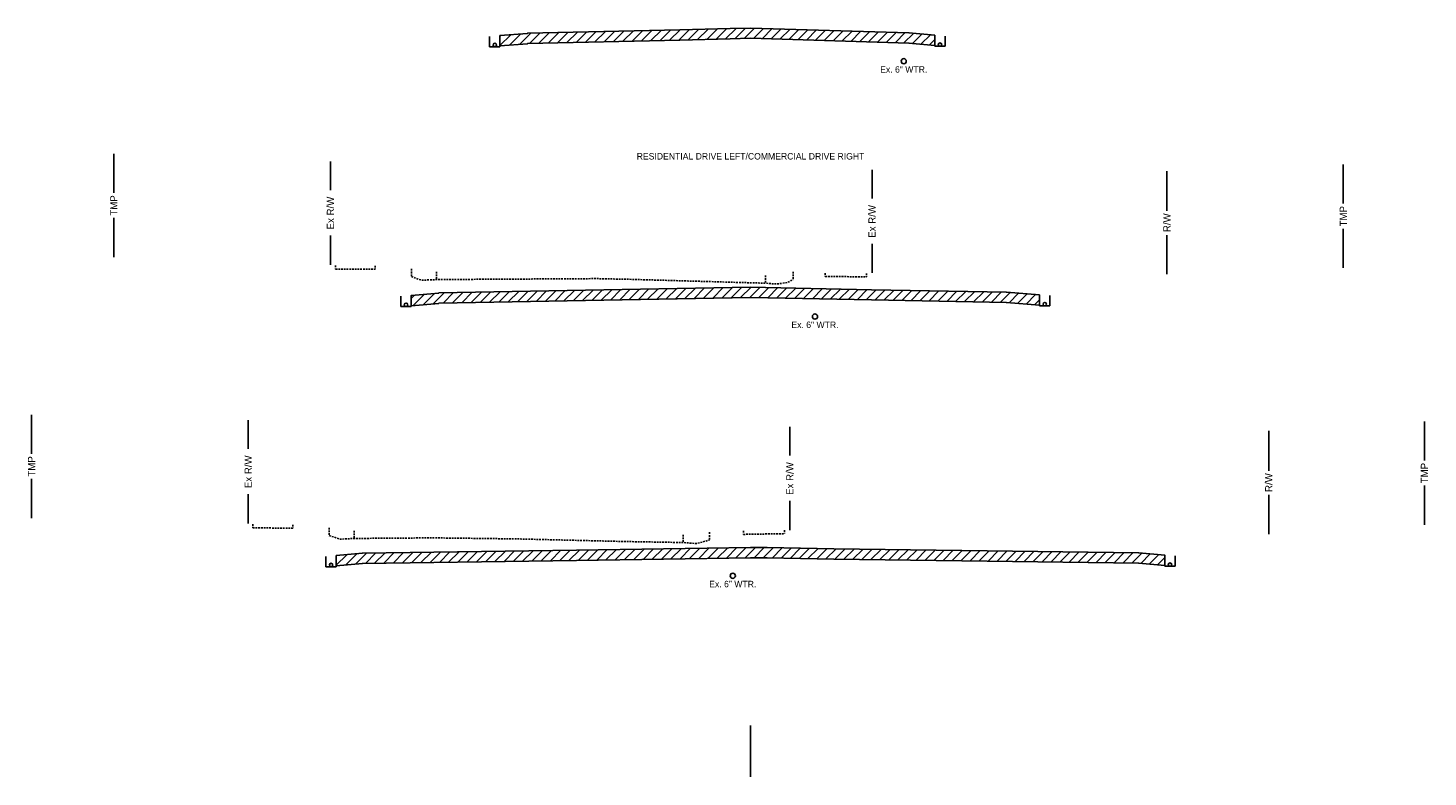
# Model space of a CAD drawing. Header units: feet. Extents: x 1491184 to 1492087, y 336530 to 337165.
# Tile 3 of 13: x 1491216 to 1491351, y 336686 to 336758. Entities that reach past the tile are written whole.
import ezdxf

# ---------------------------------------------------------------- set-up
doc = ezdxf.new("R2010")
doc.units = ezdxf.units.FT
doc.header["$MEASUREMENT"] = 0
doc.linetypes.add('OhDOT_USTN3', pattern=[0.22, 0.165, -0.055])
for name, color, linetype in [('DR_P_Underdrain', 6, 'underdrainpr'), ('PV_P_Curb', 6, 'Continuous'), ('RW_P_Esmt_TMP', 8, 'esmtmppr'), ('RW_P_Fee_RW', 10, 'rowpr'), ('RW_X_Right_of_Way', 50, 'rowex'), ('SC_Scratch1', 1, 'Continuous'), ('SC_Shading1', 247, 'Continuous'), ('UT_X_Water', 140, 'waterex'), ('UT_X_Water_Text', 142, 'Continuous'), ('XS_P_Text_Info', 7, 'Continuous'), ('XS_X_Pavt', 133, 'OhDOT_USTN3')]:
    doc.layers.add(name, color=color, linetype=linetype)
doc.styles.add('Slanted', font='font31.shx', dxfattribs={"height": 0.1})
doc.styles.get("Standard").update_dxf_attribs({"font": 'font31.shx'})
doc.styles.add('Straight-Normal', font='font30.shx', dxfattribs={"height": 0.1})
doc.linetypes.add('esmtmppr', pattern='A,1.95,-0.05,["TMP",Slanted,S=1,R=0,X=0,Y=-0.06],-0.35,1.95', length=4.3)
doc.linetypes.add('rowex', pattern='A,0.75,-0.05,["Ex R/W",Straight-Normal,S=1,R=0,X=0,Y=-0.06],-0.7,0.75,-0.3,0.75,-0.3,0.75,-0.3,0.75,-0.3', length=5.7)
doc.linetypes.add('rowpr', pattern='A,1.95,-0.05,["R/W",Slanted,S=1,R=0,X=0,Y=-0.06],-0.4,1.95', length=4.35)
doc.linetypes.add('underdrainpr', pattern='A,2.5,["►",Standard,S=0.083,R=0,X=0,Y=-0.04],-0.1,2.5', length=5.1)
doc.linetypes.add('waterex', pattern='A,0.15,-0.2,0.15,-0.2,0.15,-0.1,["W",Straight-Normal,S=1,R=0,X=0,Y=-0.06],-0.25,0.15,-0.2,0.15,-0.2', length=1.9)
pattern_1 = [(45, (0, 0), (-0.44194173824, 0.44194173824), [])]

msp = doc.modelspace()

# ---------------------------------------------------------------- hatches: boundary and pattern name
at = {"layer": 'SC_Shading1'}
h = msp.add_hatch(dxfattribs=at)
h.set_pattern_fill('ANSI31', color=256, scale=5)
h.set_pattern_definition(pattern_1)
h.paths.add_polyline_path([(1491303.615, 336757.755), (1491301.1, 336757.969), (1491301.1, 336757.99), (1491285.759, 336758.451), (1491283.779, 336758.404), (1491278.901, 336758.289), (1491264.155, 336757.953), (1491264.155, 336757.932), (1491261.482, 336757.713), (1491261.482, 336756.713), (1491264.155, 336756.932), (1491264.155, 336756.953), (1491278.901, 336757.289), (1491283.779, 336757.404), (1491285.759, 336757.451), (1491301.1, 336756.99), (1491301.1, 336756.969), (1491303.615, 336756.755)])
h = msp.add_hatch(dxfattribs=at)
h.set_pattern_fill('ANSI31', color=256, scale=5)
h.set_pattern_definition(pattern_1)
h.paths.add_polyline_path([(1491313.763, 336732.607), (1491310.55, 336732.846), (1491310.55, 336732.868), (1491297.466, 336733.102), (1491285.759, 336733.354), (1491255.553, 336732.788), (1491255.553, 336732.767), (1491252.88, 336732.545), (1491252.88, 336731.545), (1491255.553, 336731.767), (1491255.553, 336731.788), (1491285.759, 336732.354), (1491297.466, 336732.102), (1491310.55, 336731.868), (1491310.55, 336731.846), (1491313.763, 336731.607)])
h = msp.add_hatch(dxfattribs=at)
h.set_pattern_fill('ANSI31', color=256, scale=5)
h.set_pattern_definition(pattern_1)
h.paths.add_polyline_path([(1491245.618, 336707.342), (1491245.618, 336706.342), (1491248.149, 336706.559), (1491248.149, 336706.58), (1491268.896, 336706.873), (1491285.759, 336707.139), (1491287.368, 336707.108), (1491293.831, 336707.003), (1491306.237, 336706.848), (1491323.365, 336706.622), (1491323.365, 336706.601), (1491325.898, 336706.384), (1491325.898, 336707.384), (1491323.365, 336707.601), (1491323.365, 336707.622), (1491306.237, 336707.848), (1491293.831, 336708.003), (1491287.368, 336708.108), (1491285.759, 336708.139), (1491268.896, 336707.873), (1491248.149, 336707.58), (1491248.149, 336707.559)])

# ---------------------------------------------------------------- linework, layer by layer
at = {"layer": 'DR_P_Underdrain', "flags": 128}
for points in [[(1491260.482, 336757.634), (1491260.482, 336756.634)], [(1491261.482, 336757.713), (1491261.482, 336756.634)], [(1491303.615, 336757.755), (1491303.615, 336756.676)], [(1491304.615, 336757.676), (1491304.615, 336756.676)], [(1491260.482, 336756.634), (1491261.482, 336756.634)], [(1491304.615, 336756.676), (1491303.615, 336756.676)], [(1491251.88, 336732.466), (1491251.88, 336731.466)], [(1491252.88, 336732.545), (1491252.88, 336731.466)], [(1491313.763, 336732.613), (1491313.763, 336731.534)], [(1491314.763, 336732.534), (1491314.763, 336731.534)], [(1491251.88, 336731.466), (1491252.88, 336731.466)], [(1491314.763, 336731.534), (1491313.763, 336731.534)], [(1491244.618, 336707.264), (1491244.618, 336706.264)], [(1491244.618, 336706.264), (1491245.618, 336706.264)], [(1491245.618, 336707.342), (1491245.618, 336706.264)], [(1491325.898, 336707.384), (1491325.898, 336706.305)], [(1491326.898, 336706.305), (1491325.898, 336706.305)], [(1491326.898, 336707.305), (1491326.898, 336706.305)]]:
    msp.add_lwpolyline(points, dxfattribs=at)
at = {"layer": 'DR_P_Underdrain'}
for centre in [(1491260.982, 336756.801), (1491304.115, 336756.843), (1491314.263, 336731.701), (1491252.38, 336731.633), (1491245.118, 336706.43), (1491326.398, 336706.472)]:
    msp.add_circle(centre, 0.167, dxfattribs=at)
at = {"layer": 'PV_P_Curb', "flags": 128}
for points in [[(1491303.615, 336757.755), (1491301.1, 336757.969), (1491301.1, 336757.99), (1491285.759, 336758.451), (1491283.779, 336758.404), (1491278.901, 336758.289), (1491264.155, 336757.953), (1491264.155, 336757.932), (1491261.482, 336757.713), (1491261.482, 336756.713), (1491264.155, 336756.932), (1491264.155, 336756.953), (1491278.901, 336757.289), (1491283.779, 336757.404), (1491285.759, 336757.451), (1491301.1, 336756.99), (1491301.1, 336756.969), (1491303.615, 336756.755)], [(1491313.763, 336732.607), (1491310.55, 336732.846), (1491310.55, 336732.868), (1491297.466, 336733.102), (1491285.759, 336733.354), (1491255.553, 336732.788), (1491255.553, 336732.767), (1491252.88, 336732.545), (1491252.88, 336731.545), (1491255.553, 336731.767), (1491255.553, 336731.788), (1491285.759, 336732.354), (1491297.466, 336732.102), (1491310.55, 336731.868), (1491310.55, 336731.846), (1491313.763, 336731.607)], [(1491245.618, 336707.342), (1491245.618, 336706.342), (1491248.149, 336706.559), (1491248.149, 336706.58), (1491268.896, 336706.873), (1491285.759, 336707.139), (1491287.368, 336707.108), (1491293.831, 336707.003), (1491306.237, 336706.848), (1491323.365, 336706.622), (1491323.365, 336706.601), (1491325.898, 336706.384), (1491325.898, 336707.384), (1491323.365, 336707.601), (1491323.365, 336707.622), (1491306.237, 336707.848), (1491293.831, 336708.003), (1491287.368, 336708.108), (1491285.759, 336708.139), (1491268.896, 336707.873), (1491248.149, 336707.58), (1491248.149, 336707.559)]]:
    msp.add_lwpolyline(points, close=True, dxfattribs=at)
at = {"layer": 'RW_P_Esmt_TMP', "flags": 128}
for points in [[(1491224.068, 336742.486), (1491224.068, 336746.26)], [(1491343.194, 336741.447), (1491343.194, 336745.221)], [(1491224.068, 336736.26), (1491224.068, 336740.05)], [(1491343.194, 336735.221), (1491343.194, 336739.011)], [(1491216.104, 336717.207), (1491216.104, 336720.981)], [(1491351.048, 336716.56), (1491351.048, 336720.334)], [(1491216.104, 336710.981), (1491216.104, 336714.771)], [(1491351.048, 336710.334), (1491351.048, 336714.124)]]:
    msp.add_lwpolyline(points, dxfattribs=at)
at = {"layer": 'RW_P_Fee_RW', "flags": 128}
for points in [[(1491326.105, 336740.724), (1491326.105, 336744.59)], [(1491326.105, 336734.59), (1491326.105, 336738.396)], [(1491335.973, 336715.547), (1491335.973, 336719.413)], [(1491335.973, 336709.413), (1491335.973, 336713.219)]]:
    msp.add_lwpolyline(points, dxfattribs=at)
at = {"layer": 'RW_X_Right_of_Way', "linetype": 'Continuous', "flags": 128}
for points in [[(1491245.058, 336742.744), (1491245.058, 336745.523)], [(1491297.534, 336741.939), (1491297.534, 336744.717)], [(1491245.058, 336735.523), (1491245.058, 336738.363)], [(1491297.534, 336734.717), (1491297.534, 336737.558)], [(1491237.094, 336717.682), (1491237.094, 336720.461)], [(1491289.57, 336717.031), (1491289.57, 336719.809)], [(1491237.094, 336710.461), (1491237.094, 336713.302)], [(1491289.57, 336709.809), (1491289.57, 336712.65)]]:
    msp.add_lwpolyline(points, dxfattribs=at)
at = {"layer": 'SC_Scratch1', "flags": 128}
msp.add_lwpolyline([(1491285.759, 336690.891), (1491285.759, 336685.891)], dxfattribs=at)
at = {"layer": 'UT_X_Water'}
for centre in [(1491300.604, 336755.235), (1491292.003, 336730.499), (1491284.039, 336705.382)]:
    msp.add_circle(centre, 0.25, dxfattribs=at)
at = {"layer": 'XS_X_Pavt', "flags": 128}
for points in [[(1491245.563, 336735.431), (1491245.563, 336735.098)], [(1491245.563, 336735.098), (1491249.383, 336735.092)], [(1491249.383, 336735.425), (1491249.383, 336735.092)], [(1491252.906, 336735.114), (1491252.906, 336734.364)], [(1491255.325, 336734.828), (1491255.325, 336734.078)], [(1491289.875, 336734.834), (1491289.875, 336734.084)], [(1491292.998, 336734.707), (1491292.998, 336734.374)], [(1491296.982, 336734.684), (1491296.982, 336734.351)], [(1491252.906, 336734.364), (1491253.812, 336734.048), (1491253.929, 336734.02), (1491255.325, 336734.078), (1491256.025, 336734.086), (1491263.45, 336734.129), (1491270.874, 336734.172), (1491274.237, 336734.1), (1491279.998, 336733.935), (1491286.485, 336733.749), (1491287.21, 336733.728), (1491288.006, 336733.663), (1491288.43, 336733.662), (1491289.369, 336733.807), (1491289.875, 336734.084)], [(1491287.21, 336734.478), (1491287.21, 336733.728)], [(1491292.998, 336734.374), (1491296.982, 336734.351)], [(1491237.54, 336710.371), (1491237.54, 336710.038)], [(1491241.407, 336710.319), (1491241.407, 336709.986)], [(1491237.54, 336710.038), (1491241.407, 336709.986)], [(1491244.947, 336710.034), (1491244.947, 336709.284)], [(1491244.947, 336709.284), (1491245.995, 336708.932), (1491247.343, 336708.999), (1491255.026, 336709.059), (1491259.079, 336709.007), (1491263.132, 336708.956), (1491268.418, 336708.828), (1491273.705, 336708.7), (1491279.219, 336708.604), (1491280.502, 336708.504), (1491281.772, 336708.849)], [(1491247.343, 336709.749), (1491247.343, 336708.999)], [(1491279.219, 336709.354), (1491279.219, 336708.604)], [(1491281.772, 336709.599), (1491281.772, 336708.849)], [(1491285.072, 336709.729), (1491285.072, 336709.396)], [(1491285.072, 336709.396), (1491289.062, 336709.465)], [(1491289.062, 336709.798), (1491289.062, 336709.465)]]:
    msp.add_lwpolyline(points, dxfattribs=at)

# ---------------------------------------------------------------- texts
at = {"layer": 'RW_P_Esmt_TMP', "char_height": 0.7, "attachment_point": 5, "rotation": 90}
for insert in [(1491224.068, 336741.26), (1491343.194, 336740.221), (1491216.104, 336715.981), (1491351.048, 336715.334)]:
    msp.add_mtext_dynamic_manual_height_columns('TMP', width=5.02794, gutter_width=10, heights=[0], dxfattribs=dict(at, insert=insert))
at = {"layer": 'RW_P_Fee_RW', "char_height": 0.7, "attachment_point": 5, "rotation": 90}
for insert in [(1491326.105, 336739.59), (1491335.973, 336714.413)]:
    msp.add_mtext_dynamic_manual_height_columns('R/W', width=11.09124, gutter_width=10, heights=[0], dxfattribs=dict(at, insert=insert))
at = {"layer": 'RW_X_Right_of_Way', "char_height": 0.7, "attachment_point": 5, "rotation": 90}
for insert in [(1491245.058, 336740.523), (1491297.534, 336739.717), (1491237.094, 336715.461), (1491289.57, 336714.809)]:
    msp.add_mtext_dynamic_manual_height_columns('Ex R/W', width=7.52448, gutter_width=10, heights=[0], dxfattribs=dict(at, insert=insert))
at = {"layer": 'UT_X_Water_Text', "char_height": 0.625, "attachment_point": 5}
for insert in [(1491300.604, 336754.434), (1491292.003, 336729.698), (1491284.039, 336704.581)]:
    msp.add_mtext_dynamic_manual_height_columns('Ex. 6" WTR.', width=5.91366, gutter_width=10, heights=[0], dxfattribs=dict(at, insert=insert))
at = {"layer": 'XS_P_Text_Info', "insert": (1491285.759, 336746.019), "char_height": 0.625, "attachment_point": 5}
msp.add_mtext_dynamic_manual_height_columns('RESIDENTIAL DRIVE LEFT/COMMERCIAL DRIVE RIGHT', width=28.42213, gutter_width=10, heights=[0], dxfattribs=at)

doc.saveas('drawing.dxf')
